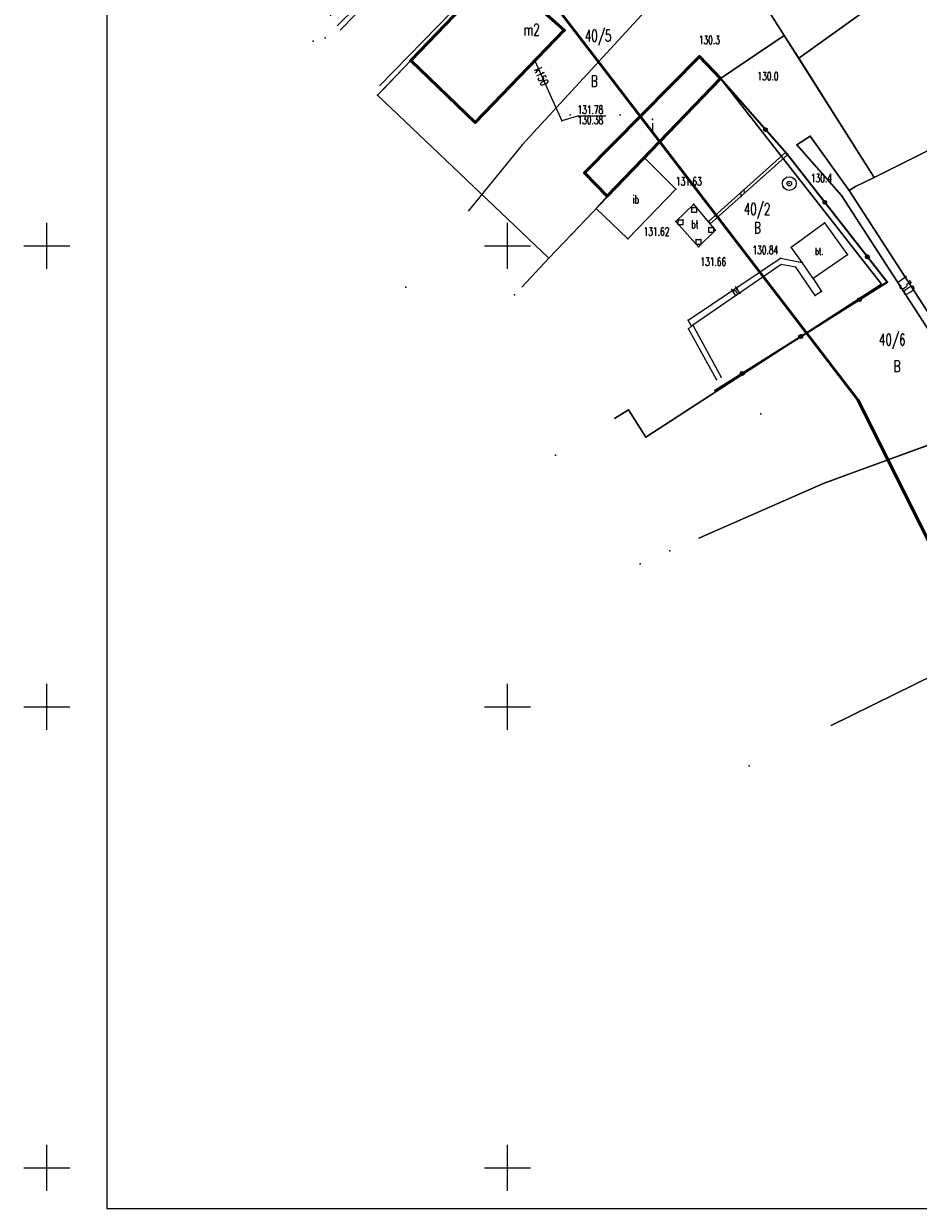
# Model space of a CAD drawing. Header units: metres. Extents: x 6429983 to 6430302, y 5950841 to 5951152.
# Tile 1 of 23: x 6429998 to 6430095, y 5950846 to 5950974. Entities that reach past the tile are written whole.
import ezdxf
from ezdxf.enums import TextEntityAlignment as Align

# ---------------------------------------------------------------- set-up
doc = ezdxf.new("R2010")
doc.units = ezdxf.units.M
doc.layers.get('0').update_dxf_attribs({"linetype": 'CONTINUOUS', "lineweight": 18})
for name, color, linetype, lineweight in [('BDOT500-BU-IB-02_01-', 7, 'CONTINUOUS', 18), ('BDOT500-BU-IB-12_02-', 7, 'CONTINUOUS', 18), ('BDOT500-BU-IB-12_03-', 7, 'CONTINUOUS', 18), ('BDOT500-BU-KU-', 7, 'CONTINUOUS', 18), ('BDOT500-KT-CR01-', 7, 'CONTINUOUS', 18), ('BDOT500-KT-KR01-', 7, 'CONTINUOUS', 18), ('BDOT500-KT-OK05_01-', 7, 'CONTINUOUS', 35), ('BDOT500-RT-PW01-', 7, 'CONTINUOUS', 18), ('EGIB-BU-BI-', 7, 'CONTINUOUS', 50), ('EGIB-BU-BM-', 7, 'CONTINUOUS', 50), ('EGIB-D03-', 7, 'CONTINUOUS', 18), ('EGIB-KL-B-', 96, 'CONTINUOUS', 18), ('EGIB-KL-BP-', 96, 'CONTINUOUS', 18), ('EGIB-KL-BR-RIVB-', 96, 'CONTINUOUS', 18), ('EGIB-KL-BZ-', 96, 'CONTINUOUS', 18), ('EGIB-KL-DR-', 96, 'CONTINUOUS', 18), ('EGIB-KL-W-', 96, 'CONTINUOUS', 18), ('GESUT-SU-PE-04-', 1, 'CONTINUOUS', 18), ('GESUT-SU-PG-05-01-', 40, 'CONTINUOUS', 18), ('GESUT-SU-PK-02-', 36, 'CONTINUOUS', 18), ('GESUT-SU-PK-05-', 36, 'CONTINUOUS', 18), ('GESUT-SU-PT-01-', 30, 'CONTINUOUS', 18), ('GESUT-SU-PW-', 5, 'CONTINUOUS', 18), ('maska', 7, 'CONTINUOUS', 18), ('siatka', 7, 'CONTINUOUS', 18), ('zakres', 1, 'CONTINUOUS', 50)]:
    doc.layers.add(name, color=color, linetype=linetype, lineweight=lineweight)
doc.styles.get("Standard").update_dxf_attribs({"font": 'simplex.shx'})

msp = doc.modelspace()

# ---------------------------------------------------------------- linework, layer by layer
for p in [(6430088, 5950933.3), (6430077.5, 5950931.8)]:
    msp.add_point(p)
at = {"layer": 'BDOT500-BU-IB-02_01-', "linetype": 'Continuous', "lineweight": 18, "flags": 128}
for points in [[(6430080.17, 5950960.13), (6430071.8, 5950952.64), (6430071.99, 5950952.41), (6430080.38, 5950959.88)], [(6430075.36, 5950955.41), (6430075.32, 5950955.79)], [(6430075.73, 5950955.74), (6430075.7, 5950956.13)]]:
    msp.add_lwpolyline(points, dxfattribs=at)
at = {"layer": 'BDOT500-BU-IB-02_01-'}
for p in [(6430080.17, 5950960.13), (6430080.38, 5950959.88), (6430075.32, 5950955.79), (6430075.36, 5950955.41), (6430075.7, 5950956.13), (6430075.73, 5950955.74), (6430071.8, 5950952.64), (6430071.99, 5950952.41)]:
    msp.add_point(p, dxfattribs=at)
at = {"layer": 'BDOT500-BU-IB-12_02-', "linetype": 'Continuous', "lineweight": 18, "flags": 128}
for points in [[(6430070.01, 5950954.17), (6430070.51, 5950954.17)], [(6430070.01, 5950953.67), (6430070.01, 5950954.17)], [(6430070.51, 5950954.17), (6430070.51, 5950953.67)], [(6430068.53, 5950952.83), (6430069.03, 5950952.83)], [(6430068.53, 5950952.33), (6430068.53, 5950952.83)], [(6430069.03, 5950952.83), (6430069.03, 5950952.33)], [(6430070.01, 5950953.67), (6430070.51, 5950953.67)], [(6430068.53, 5950952.33), (6430069.03, 5950952.33)], [(6430071.84, 5950951.99), (6430072.34, 5950951.99)], [(6430071.84, 5950951.49), (6430071.84, 5950951.99)], [(6430071.84, 5950951.49), (6430072.34, 5950951.49)], [(6430072.34, 5950951.99), (6430072.34, 5950951.49)], [(6430070.47, 5950950.69), (6430070.97, 5950950.69)], [(6430070.47, 5950950.19), (6430070.47, 5950950.69)], [(6430070.97, 5950950.69), (6430070.97, 5950950.19)], [(6430070.47, 5950950.19), (6430070.97, 5950950.19)]]:
    msp.add_lwpolyline(points, dxfattribs=at)
at = {"layer": 'BDOT500-BU-IB-12_02-'}
for p in [(6430070.01, 5950954.17), (6430070.01, 5950954.17), (6430070.51, 5950954.17), (6430070.51, 5950954.17), (6430068.53, 5950952.83), (6430068.53, 5950952.83), (6430069.03, 5950952.83), (6430069.03, 5950952.83), (6430070.01, 5950953.67), (6430070.01, 5950953.67), (6430070.51, 5950953.67), (6430070.51, 5950953.67), (6430068.53, 5950952.33), (6430068.53, 5950952.33), (6430069.03, 5950952.33), (6430069.03, 5950952.33), (6430071.84, 5950951.99), (6430071.84, 5950951.99), (6430071.84, 5950951.49), (6430071.84, 5950951.49), (6430072.34, 5950951.99), (6430072.34, 5950951.99), (6430072.34, 5950951.49), (6430072.34, 5950951.49), (6430070.47, 5950950.69), (6430070.47, 5950950.69), (6430070.97, 5950950.69), (6430070.97, 5950950.69), (6430070.47, 5950950.19), (6430070.47, 5950950.19), (6430070.97, 5950950.19), (6430070.97, 5950950.19)]:
    msp.add_point(p, dxfattribs=at)
at = {"layer": 'BDOT500-BU-IB-12_03-', "linetype": 'Continuous', "lineweight": 18, "flags": 128}
msp.add_lwpolyline([(6430063.06, 5950950.78), (6430068.25, 5950956.16), (6430064.84, 5950959.58), (6430060.81, 5950955.4), (6430059.62, 5950954.04), (6430063.06, 5950950.78)], dxfattribs=at)
at = {"layer": 'BDOT500-BU-IB-12_03-'}
for p in [(6430064.84, 5950959.58), (6430060.81, 5950955.4), (6430068.25, 5950956.16), (6430059.62, 5950954.04), (6430063.06, 5950950.78), (6430063.06, 5950950.78)]:
    msp.add_point(p, dxfattribs=at)
at = {"layer": 'BDOT500-BU-KU-', "linetype": 'Continuous', "lineweight": 18, "flags": 128}
msp.add_lwpolyline([(6430080.78, 5950949.85), (6430084.41, 5950952.52), (6430086.9, 5950949.02), (6430083.18, 5950946.46), (6430081.96, 5950948.2), (6430080.78, 5950949.85)], dxfattribs=at)
at = {"layer": 'BDOT500-BU-KU-'}
for p in [(6430084.41, 5950952.52), (6430080.78, 5950949.85), (6430080.78, 5950949.85), (6430086.9, 5950949.02), (6430081.96, 5950948.2), (6430083.18, 5950946.46)]:
    msp.add_point(p, dxfattribs=at)
at = {"layer": 'BDOT500-KT-CR01-', "lineweight": 18, "flags": 128}
for points in [[(6430070.23, 5950954.53), (6430068.26, 5950952.66), (6430070.73, 5950949.91), (6430072.58, 5950951.7), (6430070.23, 5950954.53)], [(6430072.67, 5950935.49), (6430069.63, 5950941), (6430069.97, 5950941.29), (6430069.62, 5950941.94), (6430079.61, 5950948.68), (6430081.96, 5950948.2)], [(6430083.18, 5950946.46), (6430084.08, 5950945.04), (6430083.4, 5950944.61), (6430081.3, 5950947.69), (6430079.69, 5950948), (6430070.11, 5950941.41), (6430073.18, 5950935.76)]]:
    msp.add_lwpolyline(points, dxfattribs=at)
at = {"layer": 'BDOT500-KT-CR01-'}
for p in [(6430070.23, 5950954.53), (6430070.23, 5950954.53), (6430068.26, 5950952.66), (6430072.58, 5950951.7), (6430070.73, 5950949.91), (6430079.61, 5950948.68), (6430079.69, 5950948), (6430081.3, 5950947.69), (6430081.96, 5950948.2), (6430083.18, 5950946.46), (6430083.4, 5950944.61), (6430084.08, 5950945.04), (6430069.62, 5950941.94), (6430069.97, 5950941.29), (6430070.11, 5950941.41), (6430069.63, 5950941), (6430072.67, 5950935.49), (6430073.18, 5950935.76)]:
    msp.add_point(p, dxfattribs=at)
at = {"layer": 'BDOT500-KT-KR01-', "lineweight": 18, "flags": 128}
for points in [[(6430031.86, 5950973.39), (6430035.1, 5950976.78), (6430050.69, 5950991.05), (6430065.52, 5951004.13), (6430068.55, 5951006.94), (6430068.96, 5951008.11), (6430068.5, 5951009.25)], [(6430086.9, 5950949.02), (6430083.18, 5950946.46), (6430081.96, 5950948.2), (6430080.78, 5950949.85), (6430084.41, 5950952.52), (6430086.9, 5950949.02)]]:
    msp.add_lwpolyline(points, dxfattribs=at)
at = {"layer": 'BDOT500-KT-KR01-'}
for p in [(6430084.41, 5950952.52), (6430080.78, 5950949.85), (6430086.9, 5950949.02), (6430086.9, 5950949.02), (6430081.96, 5950948.2), (6430083.18, 5950946.46)]:
    msp.add_point(p, dxfattribs=at)
at = {"layer": 'BDOT500-KT-OK05_01-', "linetype": 'Continuous', "lineweight": 35, "flags": 128}
msp.add_lwpolyline([(6430072.52, 5950934.31), (6430091.21, 5950946.06), (6430080.31, 5950959.97), (6430073.11, 5950968.16)], dxfattribs=at)
at = {"layer": 'BDOT500-KT-OK05_01-', "lineweight": 35}
for centre, radius in [((6430078, 5950962.6), 0.17), ((6430078, 5950962.6), 0.1), ((6430078, 5950962.6), 0.05), ((6430084.43, 5950954.72), 0.17), ((6430084.43, 5950954.72), 0.1), ((6430084.43, 5950954.72), 0.05), ((6430089.05, 5950948.81), 0.18), ((6430089.05, 5950948.81), 0.1), ((6430089.05, 5950948.81), 0.05), ((6430088.18, 5950944.16), 0.17), ((6430088.18, 5950944.16), 0.1), ((6430088.18, 5950944.16), 0.05), ((6430081.83, 5950940.16), 0.18), ((6430081.83, 5950940.16), 0.1), ((6430081.83, 5950940.16), 0.05), ((6430075.48, 5950936.17), 0.18), ((6430075.48, 5950936.17), 0.1), ((6430075.48, 5950936.17), 0.05)]:
    msp.add_circle(centre, radius, dxfattribs=at)
at = {"layer": 'BDOT500-KT-OK05_01-'}
for p in [(6430073.11, 5950968.16), (6430078, 5950962.6), (6430078, 5950962.6), (6430078, 5950962.6), (6430080.31, 5950959.97), (6430084.43, 5950954.72), (6430084.43, 5950954.72), (6430084.43, 5950954.72), (6430089.05, 5950948.81), (6430089.05, 5950948.81), (6430089.05, 5950948.81), (6430091.21, 5950946.06), (6430088.18, 5950944.16), (6430088.18, 5950944.16), (6430088.18, 5950944.16), (6430081.83, 5950940.16), (6430081.83, 5950940.16), (6430081.83, 5950940.16), (6430075.48, 5950936.17), (6430075.48, 5950936.17), (6430075.48, 5950936.17), (6430072.52, 5950934.31)]:
    msp.add_point(p, dxfattribs=at)
at = {"layer": 'EGIB-BU-BI-', "linetype": 'Continuous', "lineweight": 50, "flags": 128}
msp.add_lwpolyline([(6430060.81, 5950955.4), (6430058.37, 5950957.91), (6430070.82, 5950970.54), (6430073.11, 5950968.16)], close=True, dxfattribs=at)
at = {"layer": 'EGIB-BU-BI-'}
for p in [(6430070.82, 5950970.54), (6430073.11, 5950968.16), (6430058.37, 5950957.91), (6430060.81, 5950955.4)]:
    msp.add_point(p, dxfattribs=at)
at = {"layer": 'EGIB-BU-BM-', "linetype": 'Continuous', "lineweight": 50, "flags": 128}
msp.add_lwpolyline([(6430056.15, 5950973.39), (6430046.5, 5950963.39), (6430039.5, 5950970.1), (6430048.87, 5950979.89)], close=True, dxfattribs=at)
at = {"layer": 'EGIB-BU-BM-'}
for p in [(6430056.15, 5950973.39), (6430039.5, 5950970.1), (6430046.5, 5950963.39)]:
    msp.add_point(p, dxfattribs=at)
at = {"layer": 'EGIB-D03-', "linetype": 'Continuous', "lineweight": 18, "flags": 128}
for points in [[(6430030.76, 5950974.95), (6430031.4, 5950975.64), (6430068.5, 5951009.25), (6430072.85, 5951012.63), (6430125.62, 5951052.59), (6430132.39, 5951057.86), (6430136.91, 5951060.74), (6430145.56, 5951068.86), (6430170.31, 5951091.15), (6430189.65, 5951077.09), (6430140.63, 5951050.42), (6430109.39, 5951026.78), (6430066.15, 5950994.81), (6430064.27, 5950992.92), (6430056.25, 5950985.39), (6430048.87, 5950979.89), (6430039.5, 5950970.1), (6430036.44, 5950966.9)], [(6430061.61, 5950931.27), (6430063.14, 5950932.22), (6430065, 5950929.27), (6430090.6, 5950945.86), (6430073.11, 5950968.16), (6430080.04, 5950972.84), (6430089.8, 5950957.42), (6430087.78, 5950956.46), (6430087.09, 5950956), (6430082.85, 5950961.89), (6430081.91, 5950961.29), (6430081.41, 5950960.97), (6430086.26, 5950955.46), (6430096.26, 5950940), (6430101.85, 5950930.67), (6430084.35, 5950924.25), (6430070.77, 5950918.3)], [(6430051.54, 5950945.53), (6430054.5, 5950948.67), (6430056.94, 5950951.25), (6430073.11, 5950968.16), (6430090.6, 5950945.86), (6430065, 5950929.27), (6430063.14, 5950932.22), (6430061.61, 5950931.27)], [(6430096.26, 5950940), (6430086.26, 5950955.46), (6430081.41, 5950960.97), (6430081.91, 5950961.29), (6430082.85, 5950961.89), (6430087.09, 5950956), (6430097.01, 5950940.65)], [(6430070.77, 5950918.3), (6430084.35, 5950924.25), (6430101.85, 5950930.67), (6430109.46, 5950919.6), (6430097.02, 5950913.29), (6430101, 5950905.77), (6430085.13, 5950897.96)], [(6430085.13, 5950897.96), (6430101, 5950905.77), (6430097.02, 5950913.29), (6430109.46, 5950919.6), (6430118.58, 5950906.33), (6430124.55, 5950891.55), (6430126.15, 5950888.8), (6430104.63, 5950870.35)]]:
    msp.add_lwpolyline(points, dxfattribs=at)
for points in [[(6430140.63, 5951050.42), (6430186.81, 5951007.51), (6430198.5, 5950998.82), (6430195.09, 5950994.94), (6430224.84, 5950972.94), (6430230.57, 5950975.48), (6430236.78, 5950971.3), (6430230.66, 5950962.69), (6430173.63, 5950917.1), (6430152.54, 5950900.58), (6430136.47, 5950888.51), (6430113.43, 5950935.96), (6430100.43, 5950962.72), (6430089.8, 5950957.42), (6430080.04, 5950972.84), (6430066.15, 5950994.81), (6430109.39, 5951026.78)], [(6430039.5, 5950970.1), (6430048.87, 5950979.89), (6430056.25, 5950985.39), (6430064.27, 5950992.92), (6430066.15, 5950994.81), (6430080.04, 5950972.84), (6430073.11, 5950968.16), (6430056.94, 5950951.25), (6430054.5, 5950948.67), (6430035.91, 5950966.34)], [(6430102.56, 5950930.94), (6430097.01, 5950940.65), (6430087.09, 5950956), (6430087.78, 5950956.46), (6430089.8, 5950957.42), (6430100.43, 5950962.72), (6430113.43, 5950935.96)]]:
    msp.add_lwpolyline(points, close=True, dxfattribs=at)
at = {"layer": 'EGIB-D03-'}
for p in [(6430080.04, 5950972.84), (6430080.04, 5950972.84), (6430080.04, 5950972.84), (6430080.04, 5950972.84), (6430080.04, 5950972.84), (6430080.04, 5950972.84), (6430039.5, 5950970.1), (6430039.5, 5950970.1), (6430039.5, 5950970.1), (6430039.5, 5950970.1), (6430073.11, 5950968.16), (6430073.11, 5950968.16), (6430073.11, 5950968.16), (6430073.11, 5950968.16), (6430073.11, 5950968.16), (6430073.11, 5950968.16), (6430035.91, 5950966.34), (6430035.91, 5950966.34), (6430035.91, 5950966.34), (6430035.91, 5950966.34), (6430082.85, 5950961.89), (6430082.85, 5950961.89), (6430082.85, 5950961.89), (6430082.85, 5950961.89), (6430081.41, 5950960.97), (6430081.41, 5950960.97), (6430081.41, 5950960.97), (6430081.41, 5950960.97), (6430081.91, 5950961.29), (6430081.91, 5950961.29), (6430081.91, 5950961.29), (6430081.91, 5950961.29), (6430089.8, 5950957.42), (6430089.8, 5950957.42), (6430089.8, 5950957.42), (6430089.8, 5950957.42), (6430089.8, 5950957.42), (6430089.8, 5950957.42), (6430086.26, 5950955.46), (6430086.26, 5950955.46), (6430086.26, 5950955.46), (6430086.26, 5950955.46), (6430087.09, 5950956), (6430087.09, 5950956), (6430087.09, 5950956), (6430087.09, 5950956), (6430087.09, 5950956), (6430087.09, 5950956), (6430087.78, 5950956.46), (6430087.78, 5950956.46), (6430087.78, 5950956.46), (6430087.78, 5950956.46), (6430056.94, 5950951.25), (6430056.94, 5950951.25), (6430056.94, 5950951.25), (6430056.94, 5950951.25), (6430054.5, 5950948.67), (6430054.5, 5950948.67), (6430054.5, 5950948.67), (6430054.5, 5950948.67), (6430090.6, 5950945.86), (6430090.6, 5950945.86), (6430090.6, 5950945.86), (6430090.6, 5950945.86), (6430050.76, 5950944.7), (6430050.76, 5950944.7), (6430063.14, 5950932.22), (6430063.14, 5950932.22), (6430063.14, 5950932.22), (6430063.14, 5950932.22), (6430065, 5950929.27), (6430065, 5950929.27), (6430065, 5950929.27), (6430065, 5950929.27), (6430055.21, 5950927.31), (6430055.21, 5950927.31), (6430055.21, 5950927.31), (6430055.21, 5950927.31), (6430084.35, 5950924.25), (6430084.35, 5950924.25), (6430084.35, 5950924.25), (6430084.35, 5950924.25), (6430067.61, 5950916.91), (6430067.61, 5950916.91), (6430067.61, 5950916.91), (6430067.61, 5950916.91), (6430064.39, 5950915.5), (6430064.39, 5950915.5), (6430076.24, 5950893.59), (6430076.24, 5950893.59), (6430076.24, 5950893.59), (6430076.24, 5950893.59)]:
    msp.add_point(p, dxfattribs=at)
at = {"layer": 'EGIB-KL-B-', "lineweight": 18, "flags": 128}
msp.add_lwpolyline([(6430039.5, 5950970.1), (6430048.87, 5950979.89), (6430056.25, 5950985.39), (6430064.27, 5950992.92), (6430066.15, 5950994.81), (6430080.04, 5950972.84), (6430073.11, 5950968.16), (6430056.94, 5950951.25), (6430054.5, 5950948.67), (6430035.91, 5950966.34)], close=True, dxfattribs=at)
for points in [[(6430061.61, 5950931.27), (6430063.14, 5950932.22), (6430065, 5950929.27), (6430090.6, 5950945.86), (6430073.11, 5950968.16), (6430080.04, 5950972.84), (6430081.6, 5950970.38), (6430089.8, 5950957.42), (6430087.78, 5950956.46), (6430087.09, 5950956), (6430082.85, 5950961.89), (6430081.91, 5950961.29), (6430081.41, 5950960.97), (6430086.26, 5950955.46), (6430096.26, 5950940), (6430101.85, 5950930.67), (6430095.48, 5950928.33), (6430086.92, 5950925.19), (6430085.09, 5950924.52), (6430084.35, 5950924.25), (6430070.77, 5950918.3)], [(6430051.54, 5950945.53), (6430054.5, 5950948.67), (6430056.94, 5950951.25), (6430073.11, 5950968.16), (6430090.6, 5950945.86), (6430065, 5950929.27), (6430063.14, 5950932.22), (6430061.61, 5950931.27)], [(6430085.13, 5950897.96), (6430101, 5950905.77), (6430097.02, 5950913.29), (6430109.46, 5950919.6), (6430118.58, 5950906.33), (6430124.55, 5950891.55), (6430126.15, 5950888.8), (6430104.63, 5950870.35)]]:
    msp.add_lwpolyline(points, dxfattribs=at)
at = {"layer": 'EGIB-KL-B-'}
for p in [(6430080.04, 5950972.84), (6430080.04, 5950972.84), (6430039.5, 5950970.1), (6430081.6, 5950970.38), (6430073.11, 5950968.16), (6430073.11, 5950968.16), (6430073.11, 5950968.16), (6430035.91, 5950966.34), (6430082.85, 5950961.89), (6430081.41, 5950960.97), (6430081.91, 5950961.29), (6430089.8, 5950957.42), (6430086.26, 5950955.46), (6430087.09, 5950956), (6430087.78, 5950956.46), (6430056.94, 5950951.25), (6430056.94, 5950951.25), (6430054.5, 5950948.67), (6430054.5, 5950948.67), (6430090.6, 5950945.86), (6430090.6, 5950945.86), (6430050.76, 5950944.7), (6430063.14, 5950932.22), (6430063.14, 5950932.22), (6430065, 5950929.27), (6430065, 5950929.27), (6430055.21, 5950927.31), (6430055.21, 5950927.31), (6430085.09, 5950924.52), (6430086.92, 5950925.19), (6430084.35, 5950924.25), (6430067.61, 5950916.91), (6430064.39, 5950915.5), (6430076.24, 5950893.59)]:
    msp.add_point(p, dxfattribs=at)
at = {"layer": 'EGIB-KL-BP-', "lineweight": 18, "flags": 128}
msp.add_lwpolyline([(6430100.43, 5950962.72), (6430113.43, 5950935.96), (6430102.56, 5950930.94), (6430097.01, 5950940.65), (6430087.09, 5950956), (6430087.78, 5950956.46), (6430089.8, 5950957.42)], close=True, dxfattribs=at)
msp.add_lwpolyline([(6430070.77, 5950918.3), (6430084.35, 5950924.25), (6430085.09, 5950924.52), (6430086.92, 5950925.19), (6430095.48, 5950928.33), (6430101.85, 5950930.67), (6430109.46, 5950919.6), (6430097.02, 5950913.29), (6430101, 5950905.77), (6430085.13, 5950897.96)], dxfattribs=at)
at = {"layer": 'EGIB-KL-BP-'}
for p in [(6430089.8, 5950957.42), (6430087.09, 5950956), (6430087.78, 5950956.46), (6430085.09, 5950924.52), (6430086.92, 5950925.19), (6430084.35, 5950924.25), (6430067.61, 5950916.91), (6430076.24, 5950893.59)]:
    msp.add_point(p, dxfattribs=at)
at = {"layer": 'EGIB-KL-BR-RIVB-', "lineweight": 18, "flags": 128}
msp.add_lwpolyline([(6430124.17, 5951005.03), (6430142.9, 5951022.68), (6430126.59, 5951039.8), (6430140.63, 5951050.42), (6430153.92, 5951038.07), (6430186.81, 5951007.51), (6430198.5, 5950998.82), (6430195.09, 5950994.94), (6430224.84, 5950972.94), (6430230.57, 5950975.48), (6430236.78, 5950971.3), (6430230.66, 5950962.69), (6430173.63, 5950917.1), (6430152.54, 5950900.58), (6430136.47, 5950888.51), (6430113.43, 5950935.96), (6430100.43, 5950962.72), (6430089.8, 5950957.42), (6430081.6, 5950970.38), (6430119.07, 5950997.19)], close=True, dxfattribs=at)
at = {"layer": 'EGIB-KL-BR-RIVB-'}
for p in [(6430081.6, 5950970.38), (6430089.8, 5950957.42)]:
    msp.add_point(p, dxfattribs=at)
at = {"layer": 'EGIB-KL-BZ-', "lineweight": 18, "flags": 128}
msp.add_lwpolyline([(6430124.17, 5951005.03), (6430119.07, 5950997.19), (6430081.6, 5950970.38), (6430080.04, 5950972.84), (6430066.15, 5950994.81), (6430109.39, 5951026.78), (6430126.59, 5951039.8), (6430142.9, 5951022.68)], close=True, dxfattribs=at)
at = {"layer": 'EGIB-KL-BZ-'}
for p in [(6430080.04, 5950972.84), (6430081.6, 5950970.38)]:
    msp.add_point(p, dxfattribs=at)
at = {"layer": 'EGIB-KL-DR-', "lineweight": 18, "flags": 128}
msp.add_lwpolyline([(6430030.76, 5950974.95), (6430031.4, 5950975.64), (6430067.22, 5951008.09), (6430068.5, 5951009.25), (6430072.85, 5951012.63), (6430125.62, 5951052.59), (6430132.39, 5951057.86), (6430136.91, 5951060.74), (6430145.56, 5951068.86), (6430170.31, 5951091.15), (6430189.65, 5951077.09), (6430140.63, 5951050.42), (6430126.59, 5951039.8), (6430109.39, 5951026.78), (6430066.15, 5950994.81), (6430064.27, 5950992.92), (6430056.25, 5950985.39), (6430048.87, 5950979.89), (6430039.5, 5950970.1), (6430036.44, 5950966.9)], dxfattribs=at)
at = {"layer": 'EGIB-KL-DR-'}
for p in [(6430039.5, 5950970.1), (6430035.91, 5950966.34)]:
    msp.add_point(p, dxfattribs=at)
at = {"layer": 'EGIB-KL-W-', "lineweight": 18, "flags": 128}
msp.add_lwpolyline([(6430096.26, 5950940), (6430086.26, 5950955.46), (6430081.41, 5950960.97), (6430081.91, 5950961.29), (6430082.85, 5950961.89), (6430087.09, 5950956), (6430097.01, 5950940.65)], dxfattribs=at)
at = {"layer": 'EGIB-KL-W-'}
for p in [(6430082.85, 5950961.89), (6430081.41, 5950960.97), (6430081.91, 5950961.29), (6430086.26, 5950955.46), (6430087.09, 5950956)]:
    msp.add_point(p, dxfattribs=at)
at = {"layer": 'GESUT-SU-PE-04-', "linetype": 'Continuous', "lineweight": 18, "flags": 128}
msp.add_lwpolyline([(6430036.12, 5950967.36), (6430048.75, 5950980.3), (6430055.28, 5950985.71), (6430065.94, 5950995.44), (6430077.66, 5951004.49), (6430092.95, 5951015.66), (6430102.41, 5951023.59), (6430117.1, 5951034.26), (6430130.73, 5951045.19), (6430140.26, 5951051.61), (6430153.79, 5951062.03), (6430159.07, 5951066.02)], dxfattribs=at)
at = {"layer": 'GESUT-SU-PG-05-01-'}
msp.add_point((6430028.91, 5950972.21), dxfattribs=at)
at = {"layer": 'GESUT-SU-PK-02-', "linetype": 'Continuous', "lineweight": 18, "flags": 128}
msp.add_lwpolyline([(6430052.96, 5950970.08), (6430055.9, 5950963.57)], dxfattribs=at)
at = {"layer": 'GESUT-SU-PK-02-', "linetype": 'Continuous', "lineweight": 13, "flags": 128}
msp.add_lwpolyline([(6430060.68, 5950964.09), (6430057.59, 5950964.09), (6430055.9, 5950963.57)], dxfattribs=at)
at = {"layer": 'GESUT-SU-PK-02-'}
for p in [(6430052.96, 5950970.08), (6430055.9, 5950963.57), (6430056.81, 5950964.21), (6430062.21, 5950964.21)]:
    msp.add_point(p, dxfattribs=at)
at = {"layer": 'GESUT-SU-PK-05-', "linetype": 'Continuous', "lineweight": 18, "flags": 128}
msp.add_lwpolyline([(6430145.1, 5951017.22), (6430121.44, 5951002.17), (6430108.44, 5951006.68), (6430087.28, 5951002.29), (6430079.08, 5950990.88), (6430051.59, 5950960.95), (6430045.72, 5950953.76)], dxfattribs=at)
at = {"layer": 'GESUT-SU-PK-05-'}
for p in [(6430051.59, 5950960.95), (6430038.98, 5950945.51)]:
    msp.add_point(p, dxfattribs=at)
at = {"layer": 'GESUT-SU-PT-01-', "linetype": 'Continuous', "lineweight": 18, "flags": 128}
msp.add_lwpolyline([(6430184.38, 5951102.96), (6430170.5, 5951090.28), (6430167.48, 5951087.28), (6430150.74, 5951072.09), (6430140.31, 5951062.97), (6430132.21, 5951056.57), (6430114.02, 5951042.48), (6430078.14, 5951015.42), (6430066.04, 5951006.04), (6430048.6, 5950990.68), (6430031.52, 5950973.86)], dxfattribs=at)
at = {"layer": 'GESUT-SU-PT-01-'}
msp.add_point((6430030.2, 5950972.56), dxfattribs=at)
at = {"layer": 'GESUT-SU-PW-', "lineweight": 18}
for radius in [0.75, 0.25]:
    msp.add_circle((6430080.58, 5950956.76), radius, dxfattribs=at)
at = {"layer": 'GESUT-SU-PW-'}
msp.add_point((6430080.58, 5950956.76), dxfattribs=at)
msp.add_point((6430080.58, 5950956.76), dxfattribs=at)
at = {"layer": 'maska', "linetype": 'Continuous', "lineweight": 18, "flags": 128}
for points in [[(6430006.51, 5951134.1), (6430006.51, 5950845.6)], [(6430006.51, 5950845.6), (6430294.51, 5950845.6)]]:
    msp.add_lwpolyline(points, dxfattribs=at)
at = {"layer": 'siatka', "color": 7, "linetype": 'Continuous', "lineweight": 13, "flags": 128}
for points in [[(6430000, 5950947.5), (6430000, 5950952.5)], [(6430050, 5950947.5), (6430050, 5950952.5)], [(6429997.5, 5950950), (6430002.5, 5950950)], [(6430047.5, 5950950), (6430052.5, 5950950)], [(6430000, 5950897.5), (6430000, 5950902.5)], [(6430050, 5950897.5), (6430050, 5950902.5)], [(6429997.5, 5950900), (6430002.5, 5950900)], [(6430047.5, 5950900), (6430052.5, 5950900)], [(6430000, 5950847.5), (6430000, 5950852.5)], [(6430050, 5950847.5), (6430050, 5950852.5)], [(6429997.5, 5950850), (6430002.5, 5950850)], [(6430047.5, 5950850), (6430052.5, 5950850)]]:
    msp.add_lwpolyline(points, dxfattribs=at)
at = {"layer": 'zakres', "lineweight": 50, "flags": 128}
msp.add_lwpolyline([(6430041, 5950994.6), (6430050.86, 5951004.14), (6430164.54, 5951091.89), (6430190.8, 5951065.9), (6430193.4, 5951043.2), (6430213.25, 5951020.73), (6430240.23, 5950999.96), (6430279.1, 5950966.7), (6430239.4, 5950934.2), (6430190.3, 5950903.9), (6430153, 5950886.1), (6430128, 5950869.7), (6430121.5, 5950865.8), (6430105.6, 5950898.2), (6430088, 5950933.3)], close=True, dxfattribs=at)

# ---------------------------------------------------------------- texts
at = {"layer": 'BDOT500-BU-IB-12_03-', "lineweight": 18, "width": 0.66}
msp.add_text('ib', height=0.9, dxfattribs=at).set_placement((6430063.58, 5950955.5), align=Align.TOP_LEFT)
at = {"layer": 'BDOT500-BU-KU-', "lineweight": 15, "width": 0.66}
msp.add_text('bt.', height=0.75, dxfattribs=at).set_placement((6430083.36, 5950949.78), align=Align.TOP_LEFT)
at = {"layer": 'BDOT500-KT-CR01-', "lineweight": 18, "width": 0.66}
msp.add_text('bt', height=0.9, dxfattribs=at).set_placement((6430069.93, 5950952.78), align=Align.TOP_LEFT)
msp.add_text('bt', height=0.9, rotation=32, dxfattribs=at).set_placement((6430074.19, 5950945.28), align=Align.TOP_LEFT)
at = {"layer": 'BDOT500-RT-PW01-', "lineweight": 18, "width": 0.66}
for s, p in [('130.3', (6430070.76, 5950972.79)), ('130.0', (6430077.12, 5950968.86)), ('131.63', (6430068.28, 5950957.46)), ('130.4', (6430082.92, 5950957.8)), ('131.62', (6430064.77, 5950952.01)), ('130.84', (6430076.58, 5950950.01)), ('131.66', (6430070.93, 5950948.73))]:
    msp.add_text(s, height=0.9, dxfattribs=at).set_placement(p, align=Align.TOP_LEFT)
at = {"layer": 'EGIB-BU-BI-', "lineweight": 25, "width": 0.66}
msp.add_text('i', height=1.25, dxfattribs=at).set_placement((6430065.6, 5950963.72), align=Align.TOP_LEFT)
at = {"layer": 'EGIB-BU-BM-', "lineweight": 25, "width": 0.66}
msp.add_text('m2', height=1.25, dxfattribs=at).set_placement((6430051.74, 5950974.08), align=Align.TOP_LEFT)
at = {"layer": 'EGIB-D03-', "lineweight": 25, "width": 0.66}
for s, p in [('40/5', (6430058.39, 5950973.42)), ('40/2', (6430075.64, 5950954.62)), ('40/6', (6430090.3, 5950940.46))]:
    msp.add_text(s, height=1.25, dxfattribs=at).set_placement(p, align=Align.TOP_LEFT)
msp.add_text('130', height=1.25, rotation=-55.8, dxfattribs=at).set_placement((6430093.09, 5950947), align=Align.TOP_LEFT)
at = {"layer": 'EGIB-KL-B-', "lineweight": 25, "width": 0.66}
for p in [(6430059.04, 5950968.5), (6430076.76, 5950952.59), (6430091.9, 5950937.58)]:
    msp.add_text('B', height=1.25, dxfattribs=at).set_placement(p, align=Align.TOP_LEFT)
at = {"layer": 'GESUT-SU-PK-02-', "lineweight": 18, "width": 0.66}
msp.add_text('k150', height=0.9, rotation=-64.7, dxfattribs=at).set_placement((6430053.67, 5950969.45), align=Align.TOP_LEFT)
for s, p in [('131.78', (6430057.59, 5950965.22)), ('130.38', (6430057.59, 5950964.1))]:
    msp.add_text(s, height=0.9, dxfattribs=at).set_placement(p, align=Align.TOP_LEFT)

doc.saveas('drawing.dxf')
